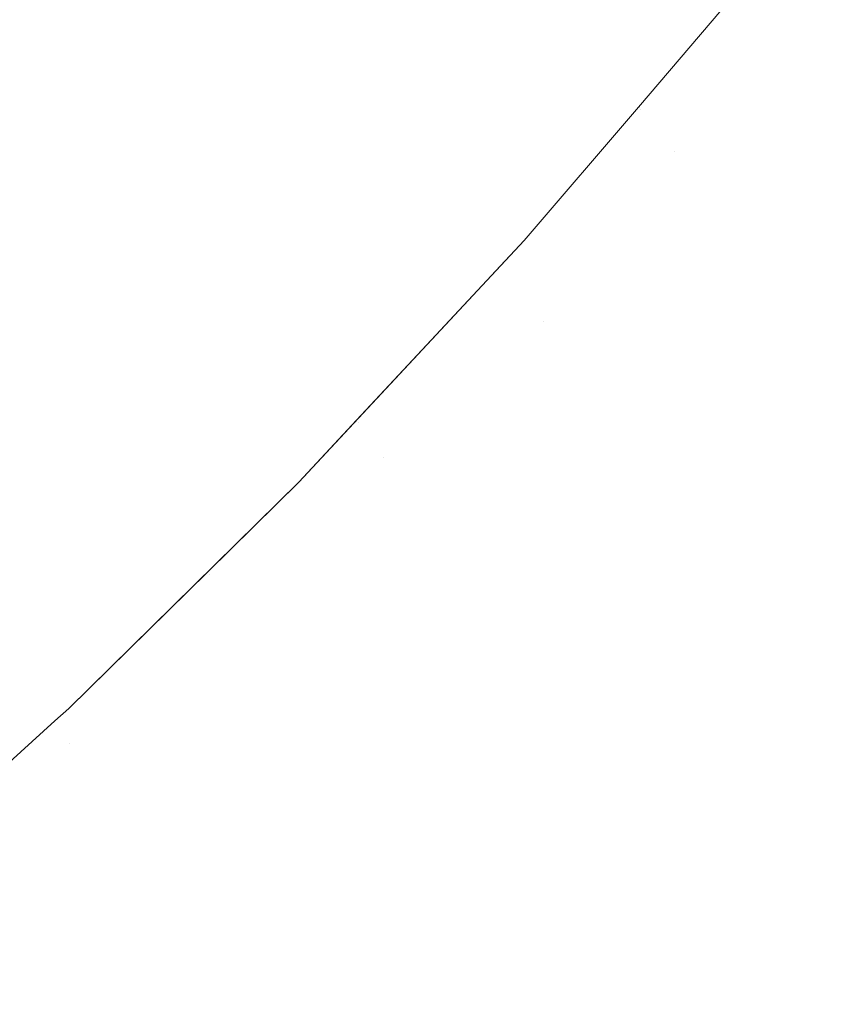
# Model space of a CAD drawing. Header units: centimetres. Extents: x -21.6 to 22.7, y 4.2 to 6.
# Tile 200 of 256: x 7.7711 to 7.79, y 4.5358 to 4.559. Entities that reach past the tile are written whole.
import ezdxf

# ---------------------------------------------------------------- set-up
doc = ezdxf.new("R2010")
doc.units = ezdxf.units.CM
doc.header["$LTSCALE"] = 2.54
doc.layers.add('Lucido design-1', color=7, linetype='Continuous')

# ---------------------------------------------------------------- blocks, each defined once
blk = doc.blocks.new('Gruppo-3-1')
at = {"color": 7, "linetype": 'Continuous', "lineweight": 9}
blk.add_3dface([(-21.503423, 5.900212, -2276.22217), (-21.503423, 4.300212, -2276.22217), (22.630348, 4.300212, -2276.22217), (22.630348, 5.900212, -2276.22217)], dxfattribs=at)
for points, invisible_edges in [([(22.630348, 5.900212, -2277.02217), (22.630348, 4.300212, -2277.02217), (7.686575, 4.400896, -2277.02217), (7.695257, 4.401786, -2277.02217)], 10), ([(22.630348, 5.900212, -2277.02217), (7.695257, 4.401786, -2277.02217), (7.700788, 4.402588, -2277.02217)], 9), ([(7.700788, 4.402588, -2277.02217), (7.70392, 4.403043, -2277.02217), (22.630348, 5.900212, -2277.02217)], 10), ([(22.630348, 5.900212, -2277.02217), (7.70392, 4.403043, -2277.02217), (7.712563, 4.404668, -2277.02217)], 9), ([(22.630348, 5.900212, -2277.02217), (7.712563, 4.404668, -2277.02217), (7.721183, 4.406664, -2277.02217)], 9), ([(22.630348, 5.900212, -2277.02217), (7.721183, 4.406664, -2277.02217), (7.729779, 4.409037, -2277.02217)], 9), ([(22.630348, 5.900212, -2277.02217), (7.729779, 4.409037, -2277.02217), (7.738348, 4.411789, -2277.02217)], 9), ([(22.630348, 5.900212, -2277.02217), (7.738348, 4.411789, -2277.02217), (7.746887, 4.414929, -2277.02217)], 9), ([(22.630348, 5.900212, -2277.02217), (7.746887, 4.414929, -2277.02217), (7.755389, 4.418463, -2277.02217)], 9), ([(22.630348, 5.900212, -2277.02217), (7.755389, 4.418463, -2277.02217), (7.760056, 4.420633, -2277.02217)], 9), ([(7.760056, 4.420633, -2277.02217), (7.763851, 4.422398, -2277.02217), (22.630348, 5.900212, -2277.02217)], 10), ([(22.630348, 5.900212, -2277.02217), (7.763851, 4.422398, -2277.02217), (7.772266, 4.426742, -2277.02217)], 9), ([(22.630348, 5.900212, -2277.02217), (7.772266, 4.426742, -2277.02217), (7.780626, 4.431505, -2277.02217)], 9), ([(22.630348, 5.900212, -2277.02217), (7.780626, 4.431505, -2277.02217), (7.788922, 4.436696, -2277.02217)], 9), ([(22.630348, 5.900212, -2277.02217), (7.788922, 4.436696, -2277.02217), (7.797144, 4.442325, -2277.02217)], 9), ([(7.775456, 4.562257, -2276.674006), (7.772292, 4.558842, -2276.674006), (7.771608, 4.559785, -2276.671794), (7.774751, 4.563177, -2276.671794)], 15), ([(7.787237, 4.562493, -2276.699319), (7.784142, 4.558772, -2276.699319), (7.783808, 4.559186, -2276.696987), (7.786894, 4.562896, -2276.696987)], 15), ([(7.777934, 4.559024, -2276.683058), (7.781059, 4.562585, -2276.683058), (7.781606, 4.561908, -2276.68536), (7.778466, 4.558329, -2276.68536)], 15), ([(7.784442, 4.558401, -2276.701649), (7.784142, 4.558772, -2276.699319), (7.787237, 4.562493, -2276.699319), (7.787545, 4.562132, -2276.701649)], 15), ([(7.776128, 4.561381, -2276.676241), (7.772944, 4.557944, -2276.676241), (7.772292, 4.558842, -2276.674006), (7.775456, 4.562257, -2276.674006)], 15), ([(7.787545, 4.562132, -2276.701649), (7.787819, 4.561812, -2276.703974), (7.784708, 4.558072, -2276.703974), (7.784442, 4.558401, -2276.701649)], 15), ([(7.778466, 4.558329, -2276.68536), (7.781606, 4.561908, -2276.68536), (7.782118, 4.561275, -2276.687674), (7.778963, 4.55768, -2276.687674)], 15), ([(7.784941, 4.557785, -2276.706291), (7.784708, 4.558072, -2276.703974), (7.787819, 4.561812, -2276.703974), (7.788057, 4.561533, -2276.706291)], 15), ([(7.788057, 4.561533, -2276.706291), (7.788262, 4.561293, -2276.7086), (7.78514, 4.557539, -2276.7086), (7.784941, 4.557785, -2276.706291)], 15), ([(7.776765, 4.56055, -2276.678496), (7.773561, 4.557092, -2276.678496), (7.772944, 4.557944, -2276.676241), (7.776128, 4.561381, -2276.676241)], 15), ([(7.778963, 4.55768, -2276.687674), (7.782118, 4.561275, -2276.687674), (7.782594, 4.560687, -2276.689995), (7.779426, 4.557076, -2276.689995)], 15), ([(7.785307, 4.557333, -2276.710899), (7.78514, 4.557539, -2276.7086), (7.788262, 4.561293, -2276.7086), (7.788433, 4.561092, -2276.710899)], 15), ([(7.788433, 4.561092, -2276.710899), (7.788572, 4.56093, -2276.713185), (7.785442, 4.557166, -2276.713185), (7.785307, 4.557333, -2276.710899)], 15), ([(7.767661, 4.557477, -2276.669608), (7.770891, 4.560774, -2276.669608), (7.771608, 4.559785, -2276.671794), (7.768356, 4.556464, -2276.671794)], 15), ([(7.785545, 4.557038, -2276.715456), (7.785442, 4.557166, -2276.713185), (7.788572, 4.56093, -2276.713185), (7.788678, 4.560805, -2276.715456)], 15), ([(7.788678, 4.560805, -2276.715456), (7.788753, 4.560717, -2276.717712), (7.785618, 4.556947, -2276.717712), (7.785545, 4.557038, -2276.715456)], 15), ([(7.777367, 4.559764, -2276.680769), (7.774145, 4.556287, -2276.680769), (7.773561, 4.557092, -2276.678496), (7.776765, 4.56055, -2276.678496)], 15), ([(7.779426, 4.557076, -2276.689995), (7.782594, 4.560687, -2276.689995), (7.783034, 4.560143, -2276.692323), (7.779854, 4.556518, -2276.692323)], 15), ([(7.785662, 4.556894, -2276.71995), (7.785618, 4.556947, -2276.717712), (7.788753, 4.560717, -2276.717712), (7.788798, 4.560664, -2276.71995)], 15), ([(7.785662, 4.556894, -2276.71995), (7.788798, 4.560664, -2276.71995), (7.788137, 4.559817, -2276.72217)], 11), ([(7.788137, 4.559817, -2276.92217), (7.788842, 4.560612, -2276.925344), (7.785705, 4.55684, -2276.925344)], 11), ([(7.788936, 4.560502, -2276.928615), (7.785797, 4.556727, -2276.928615), (7.785705, 4.55684, -2276.925344), (7.788842, 4.560612, -2276.925344)], 15), ([(7.7891, 4.56031, -2276.931982), (7.785956, 4.55653, -2276.931982), (7.785797, 4.556727, -2276.928615), (7.788936, 4.560502, -2276.928615)], 15), ([(7.789339, 4.56003, -2276.935444), (7.786189, 4.556242, -2276.935444), (7.785956, 4.55653, -2276.931982), (7.7891, 4.56031, -2276.931982)], 15), ([(7.779854, 4.556518, -2276.692323), (7.783034, 4.560143, -2276.692323), (7.783439, 4.559642, -2276.694654), (7.780247, 4.556005, -2276.694654)], 15), ([(7.789661, 4.559652, -2276.938998), (7.786503, 4.555854, -2276.938998), (7.786189, 4.556242, -2276.935444), (7.789339, 4.56003, -2276.935444)], 15), ([(7.768356, 4.556464, -2276.671794), (7.771608, 4.559785, -2276.671794), (7.772292, 4.558842, -2276.674006), (7.769018, 4.555498, -2276.674006)], 15), ([(7.777934, 4.559024, -2276.683058), (7.774696, 4.555529, -2276.683058), (7.774145, 4.556287, -2276.680769), (7.777367, 4.559764, -2276.680769)], 15), ([(7.780247, 4.556005, -2276.694654), (7.783439, 4.559642, -2276.694654), (7.783808, 4.559186, -2276.696987), (7.780606, 4.555536, -2276.696987)], 15), ([(7.785705, 4.55684, -2276.925344), (7.785644, 4.556904, -2276.92217), (7.788137, 4.559817, -2276.92217)], 9), ([(7.785644, 4.556904, -2276.72217), (7.788137, 4.559817, -2276.72217), (7.788137, 4.559817, -2276.92217), (7.785644, 4.556904, -2276.92217)], 10), ([(7.788137, 4.559817, -2276.72217), (7.785644, 4.556904, -2276.72217), (7.785662, 4.556894, -2276.71995)], 10), ([(7.790073, 4.559169, -2276.942641), (7.786904, 4.555358, -2276.942641), (7.786503, 4.555854, -2276.938998), (7.789661, 4.559652, -2276.938998)], 15), ([(7.780606, 4.555536, -2276.696987), (7.783808, 4.559186, -2276.696987), (7.784142, 4.558772, -2276.699319), (7.780931, 4.555112, -2276.699319)], 15), ([(7.787139, 4.555067, -2276.944493), (7.786904, 4.555358, -2276.942641), (7.790073, 4.559169, -2276.942641), (7.790315, 4.558886, -2276.944493)], 15), ([(7.778466, 4.558329, -2276.68536), (7.775212, 4.554817, -2276.68536), (7.774696, 4.555529, -2276.683058), (7.777934, 4.559024, -2276.683058)], 15), ([(7.769018, 4.555498, -2276.674006), (7.772292, 4.558842, -2276.674006), (7.772944, 4.557944, -2276.676241), (7.769649, 4.554579, -2276.676241)], 15), ([(7.780931, 4.555112, -2276.699319), (7.784142, 4.558772, -2276.699319), (7.784442, 4.558401, -2276.701649), (7.781223, 4.554732, -2276.701649)], 15), ([(7.790315, 4.558886, -2276.944493), (7.790581, 4.558574, -2276.946366), (7.787398, 4.554746, -2276.946366), (7.787139, 4.555067, -2276.944493)], 15), ([(7.787683, 4.554394, -2276.948259), (7.787398, 4.554746, -2276.946366), (7.790581, 4.558574, -2276.946366), (7.790874, 4.558231, -2276.948259)], 15), ([(7.778963, 4.55768, -2276.687674), (7.775694, 4.554152, -2276.687674), (7.775212, 4.554817, -2276.68536), (7.778466, 4.558329, -2276.68536)], 15), ([(7.781223, 4.554732, -2276.701649), (7.784442, 4.558401, -2276.701649), (7.784708, 4.558072, -2276.703974), (7.781481, 4.554394, -2276.703974)], 15), ([(7.790874, 4.558231, -2276.948259), (7.791194, 4.557856, -2276.95017), (7.787995, 4.554009, -2276.95017), (7.787683, 4.554394, -2276.948259)], 15), ([(7.781707, 4.5541, -2276.706291), (7.781481, 4.554394, -2276.703974), (7.784708, 4.558072, -2276.703974), (7.784941, 4.557785, -2276.706291)], 15), ([(7.769649, 4.554579, -2276.676241), (7.772944, 4.557944, -2276.676241), (7.773561, 4.557092, -2276.678496), (7.770247, 4.553708, -2276.678496)], 15), ([(7.784941, 4.557785, -2276.706291), (7.78514, 4.557539, -2276.7086), (7.7819, 4.553847, -2276.7086), (7.781707, 4.5541, -2276.706291)], 15), ([(7.788333, 4.553591, -2276.952099), (7.787995, 4.554009, -2276.95017), (7.791194, 4.557856, -2276.95017), (7.791541, 4.557449, -2276.952099)], 15), ([(7.779426, 4.557076, -2276.689995), (7.776143, 4.553533, -2276.689995), (7.775694, 4.554152, -2276.687674), (7.778963, 4.55768, -2276.687674)], 15), ([(7.782062, 4.553635, -2276.710899), (7.7819, 4.553847, -2276.7086), (7.78514, 4.557539, -2276.7086), (7.785307, 4.557333, -2276.710899)], 15), ([(7.785307, 4.557333, -2276.710899), (7.785442, 4.557166, -2276.713185), (7.782194, 4.553464, -2276.713185), (7.782062, 4.553635, -2276.710899)], 15), ([(7.791541, 4.557449, -2276.952099), (7.791917, 4.557008, -2276.954044), (7.788699, 4.553138, -2276.954044), (7.788333, 4.553591, -2276.952099)], 15), ([(7.770247, 4.553708, -2276.678496), (7.773561, 4.557092, -2276.678496), (7.774145, 4.556287, -2276.680769), (7.770812, 4.552883, -2276.680769)], 15), ([(7.779854, 4.556518, -2276.692323), (7.776558, 4.552961, -2276.692323), (7.776143, 4.553533, -2276.689995), (7.779426, 4.557076, -2276.689995)], 15), ([(7.782294, 4.553333, -2276.715456), (7.782194, 4.553464, -2276.713185), (7.785442, 4.557166, -2276.713185), (7.785545, 4.557038, -2276.715456)], 15), ([(7.785545, 4.557038, -2276.715456), (7.785618, 4.556947, -2276.717712), (7.782365, 4.55324, -2276.717712), (7.782294, 4.553333, -2276.715456)], 15), ([(7.782408, 4.553185, -2276.71995), (7.782365, 4.55324, -2276.717712), (7.785618, 4.556947, -2276.717712), (7.785662, 4.556894, -2276.71995)], 15), ([(7.782962, 4.55377, -2276.72217), (7.782408, 4.553185, -2276.71995), (7.785662, 4.556894, -2276.71995)], 11), ([(7.785705, 4.55684, -2276.925344), (7.78245, 4.55313, -2276.925344), (7.782962, 4.55377, -2276.92217)], 11), ([(7.78245, 4.55313, -2276.925344), (7.785705, 4.55684, -2276.925344), (7.785797, 4.556727, -2276.928615), (7.782539, 4.553014, -2276.928615)], 15), ([(7.782962, 4.55377, -2276.92217), (7.785644, 4.556904, -2276.92217), (7.785705, 4.55684, -2276.925344)], 10), ([(7.785644, 4.556904, -2276.92217), (7.782962, 4.55377, -2276.92217), (7.782962, 4.55377, -2276.72217), (7.785644, 4.556904, -2276.72217)], 10), ([(7.785662, 4.556894, -2276.71995), (7.785644, 4.556904, -2276.72217), (7.782962, 4.55377, -2276.72217)], 9), ([(7.789095, 4.552649, -2276.956004), (7.788699, 4.553138, -2276.954044), (7.791917, 4.557008, -2276.954044), (7.792324, 4.556532, -2276.956004)], 15), ([(7.782539, 4.553014, -2276.928615), (7.785797, 4.556727, -2276.928615), (7.785956, 4.55653, -2276.931982), (7.782693, 4.552812, -2276.931982)], 15), ([(7.780247, 4.556005, -2276.694654), (7.776939, 4.552435, -2276.694654), (7.776558, 4.552961, -2276.692323), (7.779854, 4.556518, -2276.692323)], 15), ([(7.782693, 4.552812, -2276.931982), (7.785956, 4.55653, -2276.931982), (7.786189, 4.556242, -2276.935444), (7.78292, 4.552516, -2276.935444)], 15), ([(7.792324, 4.556532, -2276.956004), (7.79276, 4.55602, -2276.957979), (7.78952, 4.552123, -2276.957979), (7.789095, 4.552649, -2276.956004)], 15), ([(7.770812, 4.552883, -2276.680769), (7.774145, 4.556287, -2276.680769), (7.774696, 4.555529, -2276.683058), (7.771345, 4.552107, -2276.683058)], 15), ([(7.78292, 4.552516, -2276.935444), (7.786189, 4.556242, -2276.935444), (7.786503, 4.555854, -2276.938998), (7.783225, 4.552118, -2276.938998)], 15), ([(7.780606, 4.555536, -2276.696987), (7.777288, 4.551955, -2276.696987), (7.776939, 4.552435, -2276.694654), (7.780247, 4.556005, -2276.694654)], 15), ([(7.789976, 4.55156, -2276.959966), (7.78952, 4.552123, -2276.957979), (7.79276, 4.55602, -2276.957979), (7.793229, 4.555471, -2276.959966)], 15), ([(7.783409, 4.551879, -2276.940809), (7.783225, 4.552118, -2276.938998), (7.786503, 4.555854, -2276.938998)], 11), ([(7.786503, 4.555854, -2276.938998), (7.786904, 4.555358, -2276.942641), (7.783409, 4.551879, -2276.940809)], 11), ([(7.771345, 4.552107, -2276.683058), (7.774696, 4.555529, -2276.683058), (7.775212, 4.554817, -2276.68536), (7.771845, 4.551378, -2276.68536)], 15), ([(7.780931, 4.555112, -2276.699319), (7.777603, 4.55152, -2276.699319), (7.777288, 4.551955, -2276.696987), (7.780606, 4.555536, -2276.696987)], 15), ([(7.786904, 4.555358, -2276.942641), (7.783614, 4.55161, -2276.942641), (7.783409, 4.551879, -2276.940809)], 11), ([(7.783843, 4.551312, -2276.944493), (7.783614, 4.55161, -2276.942641), (7.786904, 4.555358, -2276.942641), (7.787139, 4.555067, -2276.944493)], 15), ([(7.781223, 4.554732, -2276.701649), (7.777886, 4.551131, -2276.701649), (7.777603, 4.55152, -2276.699319), (7.780931, 4.555112, -2276.699319)], 15), ([(7.787139, 4.555067, -2276.944493), (7.787398, 4.554746, -2276.946366), (7.784096, 4.550982, -2276.946366), (7.783843, 4.551312, -2276.944493)], 15), ([(7.771845, 4.551378, -2276.68536), (7.775212, 4.554817, -2276.68536), (7.775694, 4.554152, -2276.687674), (7.772312, 4.550698, -2276.687674)], 15), ([(7.784372, 4.550621, -2276.948259), (7.784096, 4.550982, -2276.946366), (7.787398, 4.554746, -2276.946366), (7.787683, 4.554394, -2276.948259)], 15), ([(7.781481, 4.554394, -2276.703974), (7.778137, 4.550785, -2276.703974), (7.777886, 4.551131, -2276.701649), (7.781223, 4.554732, -2276.701649)], 15), ([(7.778356, 4.550483, -2276.706291), (7.778137, 4.550785, -2276.703974), (7.781481, 4.554394, -2276.703974), (7.781707, 4.5541, -2276.706291)], 15), ([(7.787683, 4.554394, -2276.948259), (7.787995, 4.554009, -2276.95017), (7.784675, 4.550226, -2276.95017), (7.784372, 4.550621, -2276.948259)], 15), ([(7.772312, 4.550698, -2276.687674), (7.775694, 4.554152, -2276.687674), (7.776143, 4.553533, -2276.689995), (7.772746, 4.550064, -2276.689995)], 15), ([(7.781707, 4.5541, -2276.706291), (7.7819, 4.553847, -2276.7086), (7.778543, 4.550224, -2276.7086), (7.778356, 4.550483, -2276.706291)], 15), ([(7.778701, 4.550007, -2276.710899), (7.778543, 4.550224, -2276.7086), (7.7819, 4.553847, -2276.7086), (7.782062, 4.553635, -2276.710899)], 15), ([(7.785004, 4.549797, -2276.952099), (7.784675, 4.550226, -2276.95017), (7.787995, 4.554009, -2276.95017), (7.788333, 4.553591, -2276.952099)], 15), ([(7.782962, 4.55377, -2276.92217), (7.779026, 4.549549, -2276.92217), (7.777669, 4.548094, -2276.72217), (7.78241, 4.553177, -2276.72217)], 10), ([(7.782062, 4.553635, -2276.710899), (7.782194, 4.553464, -2276.713185), (7.778828, 4.549832, -2276.713185), (7.778701, 4.550007, -2276.710899)], 15), ([(7.78245, 4.55313, -2276.925344), (7.779077, 4.549489, -2276.925344), (7.779026, 4.549549, -2276.92217), (7.782962, 4.55377, -2276.92217)], 11), ([(7.782962, 4.55377, -2276.72217), (7.78241, 4.553177, -2276.72217), (7.782408, 4.553185, -2276.71995)], 10), ([(7.78241, 4.553177, -2276.72217), (7.782962, 4.55377, -2276.72217), (7.782962, 4.55377, -2276.92217)], 10), ([(7.788333, 4.553591, -2276.952099), (7.788699, 4.553138, -2276.954044), (7.78536, 4.549332, -2276.954044), (7.785004, 4.549797, -2276.952099)], 15), ([(7.772746, 4.550064, -2276.689995), (7.776143, 4.553533, -2276.689995), (7.776558, 4.552961, -2276.692323), (7.773148, 4.549479, -2276.692323)], 15), ([(7.778926, 4.549697, -2276.715456), (7.778828, 4.549832, -2276.713185), (7.782194, 4.553464, -2276.713185), (7.782294, 4.553333, -2276.715456)], 15), ([(7.782408, 4.553185, -2276.71995), (7.78241, 4.553177, -2276.72217), (7.777669, 4.548094, -2276.72217), (7.779036, 4.549546, -2276.71995)], 13), ([(7.782294, 4.553333, -2276.715456), (7.782365, 4.55324, -2276.717712), (7.778995, 4.549602, -2276.717712), (7.778926, 4.549697, -2276.715456)], 15), ([(7.779036, 4.549546, -2276.71995), (7.778995, 4.549602, -2276.717712), (7.782365, 4.55324, -2276.717712), (7.782408, 4.553185, -2276.71995)], 15), ([(7.782539, 4.553014, -2276.928615), (7.779163, 4.54937, -2276.928615), (7.779077, 4.549489, -2276.925344), (7.78245, 4.55313, -2276.925344)], 15), ([(7.785744, 4.548831, -2276.956004), (7.78536, 4.549332, -2276.954044), (7.788699, 4.553138, -2276.954044), (7.789095, 4.552649, -2276.956004)], 15), ([(7.773148, 4.549479, -2276.692323), (7.776558, 4.552961, -2276.692323), (7.776939, 4.552435, -2276.694654), (7.773517, 4.54894, -2276.694654)], 15), ([(7.782693, 4.552812, -2276.931982), (7.779313, 4.549163, -2276.931982), (7.779163, 4.54937, -2276.928615), (7.782539, 4.553014, -2276.928615)], 15), ([(7.771345, 4.552107, -2276.683058), (7.767882, 4.548765, -2276.683058), (7.767368, 4.549559, -2276.680769), (7.770812, 4.552883, -2276.680769)], 15), ([(7.78292, 4.552516, -2276.935444), (7.779533, 4.54886, -2276.935444), (7.779313, 4.549163, -2276.931982), (7.782693, 4.552812, -2276.931982)], 15), ([(7.773517, 4.54894, -2276.694654), (7.776939, 4.552435, -2276.694654), (7.777288, 4.551955, -2276.696987), (7.773854, 4.548449, -2276.696987)], 15), ([(7.779671, 4.54867, -2276.93721), (7.779533, 4.54886, -2276.935444), (7.78292, 4.552516, -2276.935444), (7.783225, 4.552118, -2276.938998)], 15), ([(7.789095, 4.552649, -2276.956004), (7.78952, 4.552123, -2276.957979), (7.786157, 4.548291, -2276.957979), (7.785744, 4.548831, -2276.956004)], 15), ([(7.771845, 4.551378, -2276.68536), (7.768365, 4.54802, -2276.68536), (7.767882, 4.548765, -2276.683058), (7.771345, 4.552107, -2276.683058)], 15), ([(7.783225, 4.552118, -2276.938998), (7.779828, 4.548453, -2276.938998), (7.779671, 4.54867, -2276.93721)], 11), ([(7.780007, 4.548207, -2276.940809), (7.779828, 4.548453, -2276.938998), (7.783225, 4.552118, -2276.938998), (7.783409, 4.551879, -2276.940809)], 15), ([(7.786601, 4.547713, -2276.959966), (7.786157, 4.548291, -2276.957979), (7.78952, 4.552123, -2276.957979), (7.789976, 4.55156, -2276.959966)], 15), ([(7.773854, 4.548449, -2276.696987), (7.777288, 4.551955, -2276.696987), (7.777603, 4.55152, -2276.699319), (7.774159, 4.548004, -2276.699319)], 15), ([(7.783409, 4.551879, -2276.940809), (7.783614, 4.55161, -2276.942641), (7.780206, 4.547932, -2276.942641), (7.780007, 4.548207, -2276.940809)], 15), ([(7.774159, 4.548004, -2276.699319), (7.777603, 4.55152, -2276.699319), (7.777886, 4.551131, -2276.701649), (7.774433, 4.547605, -2276.701649)], 15), ([(7.780428, 4.547626, -2276.944493), (7.780206, 4.547932, -2276.942641), (7.783614, 4.55161, -2276.942641), (7.783843, 4.551312, -2276.944493)], 15), ([(7.789976, 4.55156, -2276.959966), (7.790464, 4.550957, -2276.961965), (7.787075, 4.547094, -2276.961965), (7.786601, 4.547713, -2276.959966)], 15), ([(7.772312, 4.550698, -2276.687674), (7.768816, 4.547324, -2276.687674), (7.768365, 4.54802, -2276.68536), (7.771845, 4.551378, -2276.68536)], 15), ([(7.783843, 4.551312, -2276.944493), (7.784096, 4.550982, -2276.946366), (7.780673, 4.547288, -2276.946366), (7.780428, 4.547626, -2276.944493)], 15), ([(7.774433, 4.547605, -2276.701649), (7.777886, 4.551131, -2276.701649), (7.778137, 4.550785, -2276.703974), (7.774676, 4.547251, -2276.703974)], 15), ([(7.780942, 4.546918, -2276.948259), (7.780673, 4.547288, -2276.946366), (7.784096, 4.550982, -2276.946366), (7.784372, 4.550621, -2276.948259)], 15), ([(7.78758, 4.546434, -2276.963974), (7.787075, 4.547094, -2276.961965), (7.790464, 4.550957, -2276.961965), (7.790984, 4.550313, -2276.963974)], 15), ([(7.772746, 4.550064, -2276.689995), (7.769236, 4.546676, -2276.689995), (7.768816, 4.547324, -2276.687674), (7.772312, 4.550698, -2276.687674)], 15), ([(7.774888, 4.546942, -2276.706291), (7.774676, 4.547251, -2276.703974), (7.778137, 4.550785, -2276.703974), (7.778356, 4.550483, -2276.706291)], 15), ([(7.784372, 4.550621, -2276.948259), (7.784675, 4.550226, -2276.95017), (7.781235, 4.546513, -2276.95017), (7.780942, 4.546918, -2276.948259)], 15), ([(7.778356, 4.550483, -2276.706291), (7.778543, 4.550224, -2276.7086), (7.77507, 4.546677, -2276.7086), (7.774888, 4.546942, -2276.706291)], 15), ([(7.775222, 4.546455, -2276.710899), (7.77507, 4.546677, -2276.7086), (7.778543, 4.550224, -2276.7086), (7.778701, 4.550007, -2276.710899)], 15), ([(7.781554, 4.546074, -2276.952099), (7.781235, 4.546513, -2276.95017), (7.784675, 4.550226, -2276.95017), (7.785004, 4.549797, -2276.952099)], 15), ([(7.790984, 4.550313, -2276.963974), (7.791538, 4.549629, -2276.96599), (7.788118, 4.545732, -2276.96599), (7.78758, 4.546434, -2276.963974)], 15), ([(7.773148, 4.549479, -2276.692323), (7.769624, 4.546078, -2276.692323), (7.769236, 4.546676, -2276.689995), (7.772746, 4.550064, -2276.689995)], 15), ([(7.778701, 4.550007, -2276.710899), (7.778828, 4.549832, -2276.713185), (7.775345, 4.546275, -2276.713185), (7.775222, 4.546455, -2276.710899)], 15), ([(7.77544, 4.546137, -2276.715456), (7.775345, 4.546275, -2276.713185), (7.778828, 4.549832, -2276.713185), (7.778926, 4.549697, -2276.715456)], 15), ([(7.778926, 4.549697, -2276.715456), (7.778995, 4.549602, -2276.717712), (7.775507, 4.54604, -2276.717712), (7.77544, 4.546137, -2276.715456)], 15), ([(7.785004, 4.549797, -2276.952099), (7.78536, 4.549332, -2276.954044), (7.781899, 4.545597, -2276.954044), (7.781554, 4.546074, -2276.952099)], 15), ([(7.773517, 4.54894, -2276.694654), (7.769981, 4.545527, -2276.694654), (7.769624, 4.546078, -2276.692323), (7.773148, 4.549479, -2276.692323)], 15), ([(7.775546, 4.545982, -2276.71995), (7.775507, 4.54604, -2276.717712), (7.778995, 4.549602, -2276.717712), (7.779036, 4.549546, -2276.71995)], 15), ([(7.775546, 4.545982, -2276.71995), (7.779036, 4.549546, -2276.71995), (7.777669, 4.548094, -2276.72217)], 11), ([(7.779077, 4.549489, -2276.925344), (7.775586, 4.545925, -2276.925344), (7.777669, 4.548094, -2276.92217)], 11), ([(7.775586, 4.545925, -2276.925344), (7.779077, 4.549489, -2276.925344), (7.779163, 4.54937, -2276.928615), (7.775669, 4.545803, -2276.928615)], 15), ([(7.777669, 4.548094, -2276.92217), (7.779026, 4.549549, -2276.92217), (7.779077, 4.549489, -2276.925344)], 10), ([(7.779026, 4.549549, -2276.92217), (7.777669, 4.548094, -2276.92217), (7.777669, 4.548094, -2276.72217)], 10), ([(7.78869, 4.544986, -2276.968013), (7.788118, 4.545732, -2276.96599), (7.791538, 4.549629, -2276.96599), (7.792126, 4.548901, -2276.968013)], 15), ([(7.775669, 4.545803, -2276.928615), (7.779163, 4.54937, -2276.928615), (7.779313, 4.549163, -2276.931982), (7.775815, 4.545591, -2276.931982)], 15), ([(7.782272, 4.545084, -2276.956004), (7.781899, 4.545597, -2276.954044), (7.78536, 4.549332, -2276.954044), (7.785744, 4.548831, -2276.956004)], 15), ([(7.775815, 4.545591, -2276.931982), (7.779313, 4.549163, -2276.931982), (7.779533, 4.54886, -2276.935444), (7.776027, 4.545281, -2276.935444)], 15), ([(7.773854, 4.548449, -2276.696987), (7.770306, 4.545024, -2276.696987), (7.769981, 4.545527, -2276.694654), (7.773517, 4.54894, -2276.694654)], 15), ([(7.776161, 4.545086, -2276.93721), (7.776027, 4.545281, -2276.935444), (7.779533, 4.54886, -2276.935444), (7.779671, 4.54867, -2276.93721)], 15), ([(7.785744, 4.548831, -2276.956004), (7.786157, 4.548291, -2276.957979), (7.782673, 4.544531, -2276.957979), (7.782272, 4.545084, -2276.956004)], 15), ([(7.792126, 4.548901, -2276.968013), (7.792749, 4.548131, -2276.97004), (7.789296, 4.544196, -2276.97004), (7.78869, 4.544986, -2276.968013)], 15), ([(7.779671, 4.54867, -2276.93721), (7.779828, 4.548453, -2276.938998), (7.776314, 4.544863, -2276.938998), (7.776161, 4.545086, -2276.93721)], 15), ([(7.774159, 4.548004, -2276.699319), (7.770601, 4.544569, -2276.699319), (7.770306, 4.545024, -2276.696987), (7.773854, 4.548449, -2276.696987)], 15), ([(7.776486, 4.544612, -2276.940809), (7.776314, 4.544863, -2276.938998), (7.779828, 4.548453, -2276.938998), (7.780007, 4.548207, -2276.940809)], 15), ([(7.783103, 4.543938, -2276.959966), (7.782673, 4.544531, -2276.957979), (7.786157, 4.548291, -2276.957979), (7.786601, 4.547713, -2276.959966)], 15), ([(7.772275, 4.542786, -2276.92217), (7.777669, 4.548094, -2276.92217), (7.775586, 4.545925, -2276.925344)], 10), ([(7.777669, 4.548094, -2276.92217), (7.772275, 4.542786, -2276.92217), (7.772275, 4.542786, -2276.72217), (7.775532, 4.545991, -2276.72217)], 10), ([(7.775532, 4.545991, -2276.72217), (7.777669, 4.548094, -2276.72217), (7.777669, 4.548094, -2276.92217)], 10), ([(7.777669, 4.548094, -2276.72217), (7.775532, 4.545991, -2276.72217), (7.775546, 4.545982, -2276.71995)], 10), ([(7.780007, 4.548207, -2276.940809), (7.780206, 4.547932, -2276.942641), (7.77668, 4.54433, -2276.942641), (7.776486, 4.544612, -2276.940809)], 15), ([(7.789296, 4.544196, -2276.97004), (7.792749, 4.548131, -2276.97004), (7.793408, 4.547316, -2276.972069), (7.789936, 4.543359, -2276.972069)], 15), ([(7.774433, 4.547605, -2276.701649), (7.770866, 4.544161, -2276.701649), (7.770601, 4.544569, -2276.699319), (7.774159, 4.548004, -2276.699319)], 15), ([(7.776894, 4.544017, -2276.944493), (7.77668, 4.54433, -2276.942641), (7.780206, 4.547932, -2276.942641), (7.780428, 4.547626, -2276.944493)], 15), ([(7.774676, 4.547251, -2276.703974), (7.7711, 4.543799, -2276.703974), (7.770866, 4.544161, -2276.701649), (7.774433, 4.547605, -2276.701649)], 15), ([(7.780428, 4.547626, -2276.944493), (7.780673, 4.547288, -2276.946366), (7.777131, 4.543672, -2276.946366), (7.776894, 4.544017, -2276.944493)], 15), ([(7.786601, 4.547713, -2276.959966), (7.787075, 4.547094, -2276.961965), (7.783563, 4.543304, -2276.961965), (7.783103, 4.543938, -2276.959966)], 15), ([(7.771305, 4.543483, -2276.706291), (7.7711, 4.543799, -2276.703974), (7.774676, 4.547251, -2276.703974), (7.774888, 4.546942, -2276.706291)], 15), ([(7.777391, 4.543292, -2276.948259), (7.777131, 4.543672, -2276.946366), (7.780673, 4.547288, -2276.946366), (7.780942, 4.546918, -2276.948259)], 15), ([(7.789936, 4.543359, -2276.972069), (7.793408, 4.547316, -2276.972069), (7.794104, 4.546455, -2276.974099), (7.790613, 4.542477, -2276.974099)], 15), ([(7.774888, 4.546942, -2276.706291), (7.77507, 4.546677, -2276.7086), (7.77148, 4.543212, -2276.7086), (7.771305, 4.543483, -2276.706291)], 15), ([(7.780942, 4.546918, -2276.948259), (7.781235, 4.546513, -2276.95017), (7.777675, 4.542878, -2276.95017), (7.777391, 4.543292, -2276.948259)], 15), ([(7.784053, 4.542628, -2276.963974), (7.783563, 4.543304, -2276.961965), (7.787075, 4.547094, -2276.961965), (7.78758, 4.546434, -2276.963974)], 15), ([(7.771628, 4.542985, -2276.710899), (7.77148, 4.543212, -2276.7086), (7.77507, 4.546677, -2276.7086), (7.775222, 4.546455, -2276.710899)], 15), ([(7.775222, 4.546455, -2276.710899), (7.775345, 4.546275, -2276.713185), (7.771746, 4.542802, -2276.713185), (7.771628, 4.542985, -2276.710899)], 15), ([(7.777984, 4.542428, -2276.952099), (7.777675, 4.542878, -2276.95017), (7.781235, 4.546513, -2276.95017), (7.781554, 4.546074, -2276.952099)], 15), ([(7.78758, 4.546434, -2276.963974), (7.788118, 4.545732, -2276.96599), (7.784575, 4.541908, -2276.96599), (7.784053, 4.542628, -2276.963974)], 15), ([(7.771838, 4.542661, -2276.715456), (7.771746, 4.542802, -2276.713185), (7.775345, 4.546275, -2276.713185), (7.77544, 4.546137, -2276.715456)], 15), ([(7.77544, 4.546137, -2276.715456), (7.775507, 4.54604, -2276.717712), (7.771902, 4.542561, -2276.717712), (7.771838, 4.542661, -2276.715456)], 15), ([(7.771941, 4.542502, -2276.71995), (7.771902, 4.542561, -2276.717712), (7.775507, 4.54604, -2276.717712), (7.775546, 4.545982, -2276.71995)], 15), ([(7.772275, 4.542786, -2276.72217), (7.771941, 4.542502, -2276.71995), (7.775546, 4.545982, -2276.71995)], 11), ([(7.775546, 4.545982, -2276.71995), (7.775532, 4.545991, -2276.72217), (7.772275, 4.542786, -2276.72217)], 9), ([(7.781554, 4.546074, -2276.952099), (7.781899, 4.545597, -2276.954044), (7.778319, 4.541941, -2276.954044), (7.777984, 4.542428, -2276.952099)], 15), ([(7.775669, 4.545803, -2276.928615), (7.772059, 4.542319, -2276.928615), (7.771979, 4.542443, -2276.925344), (7.775586, 4.545925, -2276.925344)], 15), ([(7.775586, 4.545925, -2276.925344), (7.771979, 4.542443, -2276.925344), (7.772275, 4.542786, -2276.92217)], 11), ([(7.775815, 4.545591, -2276.931982), (7.7722, 4.542102, -2276.931982), (7.772059, 4.542319, -2276.928615), (7.775669, 4.545803, -2276.928615)], 15), ([(7.78513, 4.541144, -2276.968013), (7.784575, 4.541908, -2276.96599), (7.788118, 4.545732, -2276.96599), (7.78869, 4.544986, -2276.968013)], 15), ([(7.772294, 4.541957, -2276.933702), (7.7722, 4.542102, -2276.931982), (7.775815, 4.545591, -2276.931982), (7.776027, 4.545281, -2276.935444)], 15), ([(7.778679, 4.541415, -2276.956004), (7.778319, 4.541941, -2276.954044), (7.781899, 4.545597, -2276.954044), (7.782272, 4.545084, -2276.956004)], 15), ([(7.776027, 4.545281, -2276.935444), (7.772405, 4.541785, -2276.935444), (7.772294, 4.541957, -2276.933702)], 11), ([(7.772534, 4.541586, -2276.93721), (7.772405, 4.541785, -2276.935444), (7.776027, 4.545281, -2276.935444), (7.776161, 4.545086, -2276.93721)], 15), ([(7.776161, 4.545086, -2276.93721), (7.776314, 4.544863, -2276.938998), (7.772682, 4.541358, -2276.938998), (7.772534, 4.541586, -2276.93721)], 15), ([(7.782272, 4.545084, -2276.956004), (7.782673, 4.544531, -2276.957979), (7.779068, 4.540849, -2276.957979), (7.778679, 4.541415, -2276.956004)], 15), ([(7.772849, 4.541101, -2276.940809), (7.772682, 4.541358, -2276.938998), (7.776314, 4.544863, -2276.938998), (7.776486, 4.544612, -2276.940809)], 15), ([(7.78869, 4.544986, -2276.968013), (7.789296, 4.544196, -2276.97004), (7.785718, 4.540334, -2276.97004), (7.78513, 4.541144, -2276.968013)], 15), ([(7.776486, 4.544612, -2276.940809), (7.77668, 4.54433, -2276.942641), (7.773035, 4.540813, -2276.942641), (7.772849, 4.541101, -2276.940809)], 15), ([(7.779484, 4.540242, -2276.959966), (7.779068, 4.540849, -2276.957979), (7.782673, 4.544531, -2276.957979), (7.783103, 4.543938, -2276.959966)], 15), ([(7.773243, 4.540493, -2276.944493), (7.773035, 4.540813, -2276.942641), (7.77668, 4.54433, -2276.942641), (7.776894, 4.544017, -2276.944493)], 15), ([(7.789936, 4.543359, -2276.972069), (7.786339, 4.539477, -2276.972069), (7.785718, 4.540334, -2276.97004), (7.789296, 4.544196, -2276.97004)], 15), ([(7.776894, 4.544017, -2276.944493), (7.777131, 4.543672, -2276.946366), (7.773472, 4.540139, -2276.946366), (7.773243, 4.540493, -2276.944493)], 15), ([(7.783103, 4.543938, -2276.959966), (7.783563, 4.543304, -2276.961965), (7.779929, 4.539593, -2276.961965), (7.779484, 4.540242, -2276.959966)], 15), ([(7.76741, 4.540437, -2276.703974), (7.7711, 4.543799, -2276.703974), (7.771305, 4.543483, -2276.706291), (7.767607, 4.540114, -2276.706291)], 15), ([(7.773723, 4.539752, -2276.948259), (7.773472, 4.540139, -2276.946366), (7.777131, 4.543672, -2276.946366), (7.777391, 4.543292, -2276.948259)], 15), ([(7.767607, 4.540114, -2276.706291), (7.771305, 4.543483, -2276.706291), (7.77148, 4.543212, -2276.7086), (7.767777, 4.539837, -2276.7086)], 15), ([(7.767918, 4.539606, -2276.710899), (7.767777, 4.539837, -2276.7086), (7.77148, 4.543212, -2276.7086), (7.771628, 4.542985, -2276.710899)], 15), ([(7.777391, 4.543292, -2276.948259), (7.777675, 4.542878, -2276.95017), (7.773997, 4.539328, -2276.95017), (7.773723, 4.539752, -2276.948259)], 15), ([(7.780404, 4.538901, -2276.963974), (7.779929, 4.539593, -2276.961965), (7.783563, 4.543304, -2276.961965), (7.784053, 4.542628, -2276.963974)], 15), ([(7.790613, 4.542477, -2276.974099), (7.786995, 4.538572, -2276.974099), (7.786339, 4.539477, -2276.972069), (7.789936, 4.543359, -2276.972069)], 15), ([(7.771628, 4.542985, -2276.710899), (7.771746, 4.542802, -2276.713185), (7.768033, 4.539418, -2276.713185), (7.767918, 4.539606, -2276.710899)], 15), ([(7.768121, 4.539274, -2276.715456), (7.768033, 4.539418, -2276.713185), (7.771746, 4.542802, -2276.713185), (7.771838, 4.542661, -2276.715456)], 15), ([(7.772275, 4.542786, -2276.72217), (7.771947, 4.542489, -2276.72217), (7.771941, 4.542502, -2276.71995)], 10), ([(7.771979, 4.542443, -2276.925344), (7.771947, 4.542489, -2276.92217), (7.772275, 4.542786, -2276.92217)], 9), ([(7.771947, 4.542489, -2276.72217), (7.772275, 4.542786, -2276.72217), (7.772275, 4.542786, -2276.92217), (7.771947, 4.542489, -2276.92217)], 10), ([(7.774296, 4.538868, -2276.952099), (7.773997, 4.539328, -2276.95017), (7.777675, 4.542878, -2276.95017), (7.777984, 4.542428, -2276.952099)], 15), ([(7.771838, 4.542661, -2276.715456), (7.771902, 4.542561, -2276.717712), (7.768183, 4.539172, -2276.717712), (7.768121, 4.539274, -2276.715456)], 15), ([(7.76822, 4.539112, -2276.71995), (7.768183, 4.539172, -2276.717712), (7.771902, 4.542561, -2276.717712), (7.771941, 4.542502, -2276.71995)], 15), ([(7.76822, 4.539112, -2276.71995), (7.771941, 4.542502, -2276.71995), (7.771947, 4.542489, -2276.72217)], 11), ([(7.784053, 4.542628, -2276.963974), (7.784575, 4.541908, -2276.96599), (7.780909, 4.538164, -2276.96599), (7.780404, 4.538901, -2276.963974)], 15), ([(7.768257, 4.539052, -2276.925344), (7.766796, 4.537836, -2276.92217), (7.771947, 4.542489, -2276.92217)], 9), ([(7.771947, 4.542489, -2276.92217), (7.766796, 4.537836, -2276.92217), (7.766796, 4.537836, -2276.72217), (7.771947, 4.542489, -2276.72217)], 10), ([(7.771947, 4.542489, -2276.72217), (7.766796, 4.537836, -2276.72217), (7.76822, 4.539112, -2276.71995)], 10), ([(7.771947, 4.542489, -2276.92217), (7.771979, 4.542443, -2276.925344), (7.768257, 4.539052, -2276.925344)], 11), ([(7.768257, 4.539052, -2276.925344), (7.771979, 4.542443, -2276.925344), (7.772059, 4.542319, -2276.928615), (7.768334, 4.538925, -2276.928615)], 15), ([(7.768334, 4.538925, -2276.928615), (7.772059, 4.542319, -2276.928615), (7.7722, 4.542102, -2276.931982), (7.76847, 4.538704, -2276.931982)], 15), ([(7.777984, 4.542428, -2276.952099), (7.778319, 4.541941, -2276.954044), (7.774619, 4.538369, -2276.954044), (7.774296, 4.538868, -2276.952099)], 15), ([(7.791326, 4.541546, -2276.976126), (7.787687, 4.537619, -2276.976126), (7.786995, 4.538572, -2276.974099), (7.790613, 4.542477, -2276.974099)], 15), ([(7.768561, 4.538555, -2276.933702), (7.76847, 4.538704, -2276.931982), (7.7722, 4.542102, -2276.931982), (7.772294, 4.541957, -2276.933702)], 15), ([(7.772294, 4.541957, -2276.933702), (7.772405, 4.541785, -2276.935444), (7.768668, 4.538379, -2276.935444), (7.768561, 4.538555, -2276.933702)], 15), ([(7.774967, 4.537832, -2276.956004), (7.774619, 4.538369, -2276.954044), (7.778319, 4.541941, -2276.954044), (7.778679, 4.541415, -2276.956004)], 15), ([(7.781446, 4.537382, -2276.968013), (7.780909, 4.538164, -2276.96599), (7.784575, 4.541908, -2276.96599), (7.78513, 4.541144, -2276.968013)], 15), ([(7.768792, 4.538176, -2276.93721), (7.768668, 4.538379, -2276.935444), (7.772405, 4.541785, -2276.935444), (7.772534, 4.541586, -2276.93721)], 15), ([(7.772534, 4.541586, -2276.93721), (7.772682, 4.541358, -2276.938998), (7.768934, 4.537943, -2276.938998), (7.768792, 4.538176, -2276.93721)], 15), ([(7.769095, 4.537681, -2276.940809), (7.768934, 4.537943, -2276.938998), (7.772682, 4.541358, -2276.938998), (7.772849, 4.541101, -2276.940809)], 15), ([(7.778679, 4.541415, -2276.956004), (7.779068, 4.540849, -2276.957979), (7.775342, 4.537253, -2276.957979), (7.774967, 4.537832, -2276.956004)], 15), ([(7.792076, 4.540568, -2276.978149), (7.788414, 4.536616, -2276.978149), (7.787687, 4.537619, -2276.976126), (7.791326, 4.541546, -2276.976126)], 15), ([(7.78513, 4.541144, -2276.968013), (7.785718, 4.540334, -2276.97004), (7.782015, 4.536553, -2276.97004), (7.781446, 4.537382, -2276.968013)], 15), ([(7.772849, 4.541101, -2276.940809), (7.773035, 4.540813, -2276.942641), (7.769275, 4.537386, -2276.942641), (7.769095, 4.537681, -2276.940809)], 15), ([(7.769475, 4.537059, -2276.944493), (7.769275, 4.537386, -2276.942641), (7.773035, 4.540813, -2276.942641), (7.773243, 4.540493, -2276.944493)], 15), ([(7.775744, 4.536633, -2276.959966), (7.775342, 4.537253, -2276.957979), (7.779068, 4.540849, -2276.957979), (7.779484, 4.540242, -2276.959966)], 15), ([(7.773243, 4.540493, -2276.944493), (7.773472, 4.540139, -2276.946366), (7.769695, 4.536698, -2276.946366), (7.769475, 4.537059, -2276.944493)], 15), ([(7.792863, 4.53954, -2276.980164), (7.789178, 4.535563, -2276.980164), (7.788414, 4.536616, -2276.978149), (7.792076, 4.540568, -2276.978149)], 15), ([(7.779484, 4.540242, -2276.959966), (7.779929, 4.539593, -2276.961965), (7.776174, 4.535969, -2276.961965), (7.775744, 4.536633, -2276.959966)], 15), ([(7.782015, 4.536553, -2276.97004), (7.785718, 4.540334, -2276.97004), (7.786339, 4.539477, -2276.972069), (7.782617, 4.535675, -2276.972069)], 15), ([(7.769937, 4.536302, -2276.948259), (7.769695, 4.536698, -2276.946366), (7.773472, 4.540139, -2276.946366), (7.773723, 4.539752, -2276.948259)], 15), ([(7.773723, 4.539752, -2276.948259), (7.773997, 4.539328, -2276.95017), (7.770202, 4.53587, -2276.95017), (7.769937, 4.536302, -2276.948259)], 15), ([(7.776633, 4.535261, -2276.963974), (7.776174, 4.535969, -2276.961965), (7.779929, 4.539593, -2276.961965), (7.780404, 4.538901, -2276.963974)], 15), ([(7.793689, 4.538462, -2276.98217), (7.789979, 4.534459, -2276.98217), (7.789178, 4.535563, -2276.980164), (7.792863, 4.53954, -2276.980164)], 15), ([(7.770489, 4.5354, -2276.952099), (7.770202, 4.53587, -2276.95017), (7.773997, 4.539328, -2276.95017), (7.774296, 4.538868, -2276.952099)], 15), ([(7.782617, 4.535675, -2276.972069), (7.786339, 4.539477, -2276.972069), (7.786995, 4.538572, -2276.974099), (7.783252, 4.534749, -2276.974099)], 15), ([(7.774296, 4.538868, -2276.952099), (7.774619, 4.538369, -2276.954044), (7.7708, 4.534891, -2276.954044), (7.770489, 4.5354, -2276.952099)], 15), ([(7.780404, 4.538901, -2276.963974), (7.780909, 4.538164, -2276.96599), (7.777121, 4.534508, -2276.96599), (7.776633, 4.535261, -2276.963974)], 15), ([(7.783252, 4.534749, -2276.974099), (7.786995, 4.538572, -2276.974099), (7.787687, 4.537619, -2276.976126), (7.783921, 4.533774, -2276.976126)], 15), ([(7.771136, 4.534341, -2276.956004), (7.7708, 4.534891, -2276.954044), (7.774619, 4.538369, -2276.954044), (7.774967, 4.537832, -2276.956004)], 15), ([(7.777639, 4.533708, -2276.968013), (7.777121, 4.534508, -2276.96599), (7.780909, 4.538164, -2276.96599), (7.781446, 4.537382, -2276.968013)], 15), ([(7.774967, 4.537832, -2276.956004), (7.775342, 4.537253, -2276.957979), (7.771497, 4.53375, -2276.957979), (7.771136, 4.534341, -2276.956004)], 15), ([(7.783921, 4.533774, -2276.976126), (7.787687, 4.537619, -2276.976126), (7.788414, 4.536616, -2276.978149), (7.784625, 4.532747, -2276.978149)], 15), ([(7.771885, 4.533116, -2276.959966), (7.771497, 4.53375, -2276.957979), (7.775342, 4.537253, -2276.957979), (7.775744, 4.536633, -2276.959966)], 15), ([(7.781446, 4.537382, -2276.968013), (7.782015, 4.536553, -2276.97004), (7.778189, 4.53286, -2276.97004), (7.777639, 4.533708, -2276.968013)], 15), ([(7.775744, 4.536633, -2276.959966), (7.776174, 4.535969, -2276.961965), (7.772299, 4.532439, -2276.961965), (7.771885, 4.533116, -2276.959966)], 15), ([(7.782617, 4.535675, -2276.972069), (7.77877, 4.531963, -2276.972069), (7.778189, 4.53286, -2276.97004), (7.782015, 4.536553, -2276.97004)], 15), ([(7.784625, 4.532747, -2276.978149), (7.788414, 4.536616, -2276.978149), (7.789178, 4.535563, -2276.980164), (7.785365, 4.531669, -2276.980164)], 15), ([(7.772741, 4.531715, -2276.963974), (7.772299, 4.532439, -2276.961965), (7.776174, 4.535969, -2276.961965), (7.776633, 4.535261, -2276.963974)], 15)]:
    blk.add_3dface(points, dxfattribs=dict(at, invisible_edges=invisible_edges))
blk = doc.blocks.new('Gruppo-4-1')
at = {"color": 7}
blk.add_blockref('Gruppo-3-1', (0, 0), dxfattribs=at)

msp = doc.modelspace()

# ---------------------------------------------------------------- block references
at = {"layer": 'Lucido design-1', "color": 7}
msp.add_blockref('Gruppo-4-1', (0, 0), dxfattribs=at)

doc.saveas('drawing.dxf')
